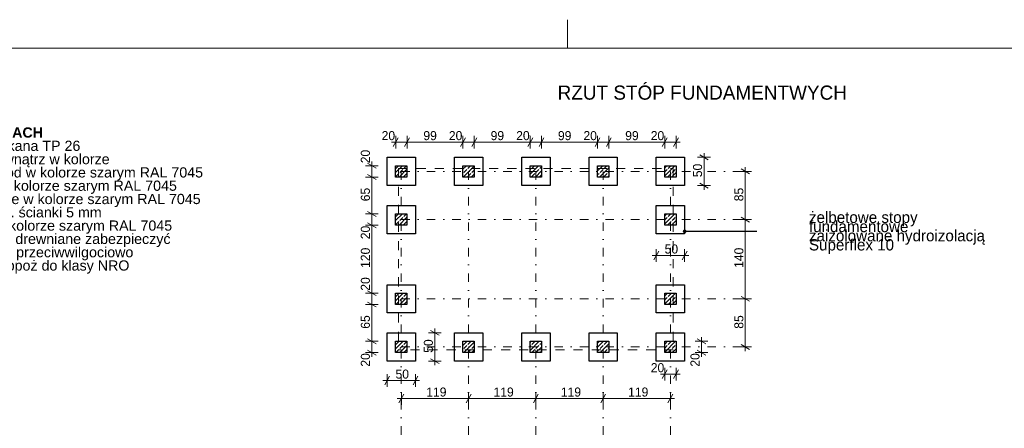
# Model space of a CAD drawing. Extents: x -279660 to -178910, y 57506 to 97979.
# Tile 43 of 44: x -206077 to -188699, y 90765 to 97979. Entities that reach past the tile are written whole.
import ezdxf

# ---------------------------------------------------------------- set-up
doc = ezdxf.new("R2010")
doc.units = 0
doc.header["$MEASUREMENT"] = 0
doc.linetypes.add('Dot & Dashed', pattern=[450, 150, -150, 0, -150])
doc.linetypes.add('Przerywana', pattern=[320, 160, -160])
for name, color, linetype, lineweight in [('A-Opisy_Nr_Pióra__21', 7, 'Continuous', 9), ('Arch konstrukcja dachu_Nr_Pióra__1', 7, 'Continuous', 25), ('Arch konstrukcja dachu_Nr_Pióra__21', 7, 'Continuous', 9), ('Arch konstrukcja dachu_Nr_Pióra__41', 7, 'Continuous', 15), ('Arch opisy_Nr_Pióra__21', 7, 'Continuous', 9), ('ARCH TABELA_Nr_Pióra__21', 7, 'Continuous', 9), ('Arch wymiary_Nr_Pióra__21', 7, 'Continuous', 9)]:
    doc.layers.add(name, color=color, linetype=linetype, lineweight=lineweight)
doc.layers.add('Arch wymiary', color=7, linetype='Continuous')
doc.layers.add('arch wypelnienia_Nr_Pióra__22', color=7, linetype='Continuous', lineweight=9, true_color=0x7f7f7f)
doc.styles.add('GENERATED_STYLE_1', font='txt')
doc.styles.add('GENERATED_STYLE_3', font='txt')
doc.styles.add('GENERATED_STYLE_4', font='arial.ttf')
doc.styles.add('GENERATED_STYLE_7', font='txt')
doc.dimstyles.new('GENERATED_STYLE__1', dxfattribs={"dimtxt": 160.000002, "dimasz": 114, "dimexe": 0.18, "dimexo": 0, "dimgap": 0.09, "dimtad": 1, "dimtih": 1, "dimtoh": 1, "dimdec": 0, "dimlfac": 0.1, "dimzin": 0, "dimdsep": 46, "dimtxsty": 'GENERATED_STYLE_1', "dimblk": 'ARROWHEAD_2', "dimblk1": 'ARROWHEAD_2', "dimblk2": 'ARROWHEAD_2', "dimcen": 0.09, "dimclrd": 7, "dimclre": 7, "dimclrt": 7, "dimazin": 0, "dimtfac": 1, "dimtdec": 4, "dimtmove": 0, "dimatfit": 3, "dimfxl": 0, "dimtolj": 1, "dimtzin": 0, "dimarcsym": 0})
doc.dimstyles.new('GENERATED_STYLE__2', dxfattribs={"dimtxt": 160.000002, "dimasz": 114, "dimexe": 0.18, "dimexo": 0, "dimgap": 0.09, "dimtad": 1, "dimdec": 0, "dimlfac": 0.1, "dimzin": 0, "dimdsep": 46, "dimtxsty": 'GENERATED_STYLE_1', "dimblk": 'ARROWHEAD_2', "dimblk1": 'ARROWHEAD_2', "dimblk2": 'ARROWHEAD_2', "dimcen": 0.09, "dimclrd": 7, "dimclre": 7, "dimclrt": 7, "dimazin": 0, "dimtfac": 1, "dimtdec": 4, "dimtmove": 0, "dimatfit": 3, "dimfxl": 0, "dimtolj": 1, "dimtzin": 0, "dimarcsym": 0})
doc.dimstyles.new('GENERATED_STYLE__7', dxfattribs={"dimtxt": 0.18, "dimasz": 127.68, "dimexe": 0.18, "dimexo": 0.0625, "dimgap": 0.09, "dimtad": 0, "dimtih": 1, "dimtoh": 1, "dimdec": 4, "dimzin": 0, "dimdsep": 46, "dimcen": 0.09, "dimadec": 0, "dimazin": 0, "dimtfac": 1, "dimtdec": 4, "dimtmove": 0, "dimatfit": 3, "dimldrblk": 'ARROWHEAD_11', "dimfxl": 0, "dimtolj": 1, "dimtzin": 0, "dimarcsym": 0})
pattern_1 = [(45, (0, 0), (-70.71068, 70.71068), []), (45, (-35.36, 35.36), (-70.71068, 70.71068), [75, -25])]

# ---------------------------------------------------------------- blocks, each defined once
blk = doc.blocks.new('*D102')
at = {"layer": 'Arch wymiary_Nr_Pióra__21', "linetype": 'Continuous'}
for p, q in [((-193158, 93051), (-193383, 93051)), ((-193345, 93094), (-193195, 93007)), ((-193270, 92201), (-193270, 93051)), ((-193158, 92201), (-193383, 92201)), ((-193345, 92244), (-193195, 92157)), ((-193270, 92127), (-193270, 92201))]:
    blk.add_line(p, q, dxfattribs=at)
at = {"layer": 'Arch wymiary_Nr_Pióra__21', "char_height": 160, "attachment_point": 7, "rotation": 90, "style": 'GENERATED_STYLE_1'}
for s, insert in [('{85}', (-193302, 94773)), ('{140}', (-193302, 93597)), ('{85}', (-193302, 92523))]:
    blk.add_mtext(s, dxfattribs=dict(at, insert=insert))
blk = doc.blocks.new('ARROWHEAD_2')
at = {"color": 0, "linetype": 'Continuous', "lineweight": 0}
for p, q in [((0, 0), (-1, 0)), ((-0.38, -0.66), (0.38, 0.66))]:
    blk.add_line(p, q, dxfattribs=at)
blk = doc.blocks.new('*D103')
at = {"layer": 'Arch wymiary_Nr_Pióra__21', "linetype": 'Continuous'}
for p, q in [((-193158, 94451), (-193383, 94451)), ((-193345, 94494), (-193195, 94407)), ((-193270, 93051), (-193270, 94451)), ((-193158, 93051), (-193383, 93051)), ((-193345, 93094), (-193195, 93007))]:
    blk.add_line(p, q, dxfattribs=at)
at = {"layer": 'Arch wymiary_Nr_Pióra__21', "char_height": 160, "attachment_point": 7, "rotation": 90, "style": 'GENERATED_STYLE_1'}
for s, insert in [('{85}', (-193302, 94773)), ('{140}', (-193302, 93597)), ('{85}', (-193302, 92523))]:
    blk.add_mtext(s, dxfattribs=dict(at, insert=insert))
blk = doc.blocks.new('*D104')
at = {"layer": 'Arch wymiary_Nr_Pióra__21', "linetype": 'Continuous'}
for p, q in [((-193158, 95301), (-193383, 95301)), ((-193195, 95257), (-193345, 95344)), ((-193270, 95301), (-193270, 95374)), ((-193270, 94451), (-193270, 95301)), ((-193158, 94451), (-193383, 94451)), ((-193345, 94494), (-193195, 94407))]:
    blk.add_line(p, q, dxfattribs=at)
at = {"layer": 'Arch wymiary_Nr_Pióra__21', "char_height": 160, "attachment_point": 7, "rotation": 90, "style": 'GENERATED_STYLE_1'}
for s, insert in [('{85}', (-193302, 94773)), ('{140}', (-193302, 93597)), ('{85}', (-193302, 92523))]:
    blk.add_mtext(s, dxfattribs=dict(at, insert=insert))
blk = doc.blocks.new('*D105')
at = {"layer": 'Arch wymiary_Nr_Pióra__21', "linetype": 'Continuous'}
for p, q in [((-199415, 91291), (-199341, 91291)), ((-199298, 91366), (-199385, 91216)), ((-199341, 91179), (-199341, 91404)), ((-199341, 91291), (-198154, 91291)), ((-198110, 91366), (-198197, 91216)), ((-198154, 91179), (-198154, 91404))]:
    blk.add_line(p, q, dxfattribs=at)
at = {"layer": 'Arch wymiary_Nr_Pióra__21', "char_height": 160, "attachment_point": 7, "style": 'GENERATED_STYLE_1'}
for insert in [(-198901, 91323), (-197714, 91323), (-196526, 91323), (-195339, 91323)]:
    blk.add_mtext('{119}', dxfattribs=dict(at, insert=insert))
blk = doc.blocks.new('*D106')
at = {"layer": 'Arch wymiary_Nr_Pióra__21', "linetype": 'Continuous'}
for p, q in [((-198110, 91366), (-198197, 91216)), ((-198154, 91179), (-198154, 91404)), ((-198154, 91291), (-196966, 91291)), ((-196923, 91366), (-197010, 91216)), ((-196966, 91179), (-196966, 91404))]:
    blk.add_line(p, q, dxfattribs=at)
at = {"layer": 'Arch wymiary_Nr_Pióra__21', "char_height": 160, "attachment_point": 7, "style": 'GENERATED_STYLE_1'}
for insert in [(-198901, 91323), (-197714, 91323), (-196526, 91323), (-195339, 91323)]:
    blk.add_mtext('{119}', dxfattribs=dict(at, insert=insert))
blk = doc.blocks.new('*D107')
at = {"layer": 'Arch wymiary_Nr_Pióra__21', "linetype": 'Continuous'}
for p, q in [((-196923, 91366), (-197010, 91216)), ((-196966, 91179), (-196966, 91404)), ((-196966, 91291), (-195779, 91291)), ((-195735, 91366), (-195822, 91216)), ((-195779, 91179), (-195779, 91404))]:
    blk.add_line(p, q, dxfattribs=at)
at = {"layer": 'Arch wymiary_Nr_Pióra__21', "char_height": 160, "attachment_point": 7, "style": 'GENERATED_STYLE_1'}
for insert in [(-198901, 91323), (-197714, 91323), (-196526, 91323), (-195339, 91323)]:
    blk.add_mtext('{119}', dxfattribs=dict(at, insert=insert))
blk = doc.blocks.new('*D108')
at = {"layer": 'Arch wymiary_Nr_Pióra__21', "linetype": 'Continuous'}
for p, q in [((-195735, 91366), (-195822, 91216)), ((-195779, 91179), (-195779, 91404)), ((-195779, 91291), (-194591, 91291)), ((-194635, 91216), (-194548, 91366)), ((-194591, 91179), (-194591, 91404)), ((-194591, 91291), (-194518, 91291))]:
    blk.add_line(p, q, dxfattribs=at)
at = {"layer": 'Arch wymiary_Nr_Pióra__21', "char_height": 160, "attachment_point": 7, "style": 'GENERATED_STYLE_1'}
for insert in [(-198901, 91323), (-197714, 91323), (-196526, 91323), (-195339, 91323)]:
    blk.add_mtext('{119}', dxfattribs=dict(at, insert=insert))
blk = doc.blocks.new('*D109')
at = {"layer": 'Arch wymiary_Nr_Pióra__21', "linetype": 'Continuous'}
for p, q in [((-198675, 92407), (-198825, 92494)), ((-198750, 92451), (-198750, 92524)), ((-198637, 92451), (-198862, 92451)), ((-198750, 91951), (-198750, 92451)), ((-198637, 91951), (-198862, 91951)), ((-198825, 91994), (-198675, 91907)), ((-198750, 91877), (-198750, 91951))]:
    blk.add_line(p, q, dxfattribs=at)
at = {"layer": 'Arch wymiary_Nr_Pióra__21', "insert": (-198782, 92098), "char_height": 160, "attachment_point": 7, "rotation": 90, "style": 'GENERATED_STYLE_1'}
blk.add_mtext('{50}', dxfattribs=at)
blk = doc.blocks.new('*D110')
at = {"layer": 'Arch wymiary_Nr_Pióra__21', "linetype": 'Continuous'}
for p, q in [((-199665, 91608), (-199591, 91608)), ((-199548, 91683), (-199635, 91533)), ((-199591, 91495), (-199591, 91720)), ((-199591, 91608), (-199091, 91608)), ((-199135, 91533), (-199048, 91683)), ((-199091, 91495), (-199091, 91720)), ((-199091, 91608), (-199018, 91608))]:
    blk.add_line(p, q, dxfattribs=at)
at = {"layer": 'Arch wymiary_Nr_Pióra__21', "insert": (-199444, 91640), "char_height": 160, "attachment_point": 7, "style": 'GENERATED_STYLE_1'}
blk.add_mtext('{50}', dxfattribs=at)
blk = doc.blocks.new('*D111')
at = {"layer": 'Arch wymiary_Nr_Pióra__21', "linetype": 'Continuous'}
for p, q in [((-199749, 92301), (-199974, 92301)), ((-199937, 92344), (-199787, 92257)), ((-199862, 92101), (-199862, 92301)), ((-199937, 92144), (-199787, 92057)), ((-199749, 92101), (-199974, 92101)), ((-199862, 92027), (-199862, 92101))]:
    blk.add_line(p, q, dxfattribs=at)
at = {"layer": 'Arch wymiary_Nr_Pióra__21', "char_height": 160, "attachment_point": 7, "rotation": 90, "style": 'GENERATED_STYLE_1'}
for s, insert in [('{20}', (-199894, 95444)), ('{65}', (-199894, 94773)), ('{20}', (-199894, 94103)), ('{120}', (-199894, 93597)), ('{20}', (-199894, 93194)), ('{65}', (-199894, 92523)), ('{20}', (-199894, 91853))]:
    blk.add_mtext(s, dxfattribs=dict(at, insert=insert))
blk = doc.blocks.new('*D112')
at = {"layer": 'Arch wymiary_Nr_Pióra__21', "linetype": 'Continuous'}
for p, q in [((-199937, 92994), (-199787, 92907)), ((-199749, 92951), (-199974, 92951)), ((-199862, 92301), (-199862, 92951)), ((-199749, 92301), (-199974, 92301)), ((-199937, 92344), (-199787, 92257))]:
    blk.add_line(p, q, dxfattribs=at)
at = {"layer": 'Arch wymiary_Nr_Pióra__21', "char_height": 160, "attachment_point": 7, "rotation": 90, "style": 'GENERATED_STYLE_1'}
for s, insert in [('{20}', (-199894, 95444)), ('{65}', (-199894, 94773)), ('{20}', (-199894, 94103)), ('{120}', (-199894, 93597)), ('{20}', (-199894, 93194)), ('{65}', (-199894, 92523)), ('{20}', (-199894, 91853))]:
    blk.add_mtext(s, dxfattribs=dict(at, insert=insert))
blk = doc.blocks.new('*D113')
at = {"layer": 'Arch wymiary_Nr_Pióra__21', "linetype": 'Continuous'}
for p, q in [((-199749, 93151), (-199974, 93151)), ((-199937, 93194), (-199787, 93107)), ((-199862, 92951), (-199862, 93151)), ((-199937, 92994), (-199787, 92907)), ((-199749, 92951), (-199974, 92951))]:
    blk.add_line(p, q, dxfattribs=at)
at = {"layer": 'Arch wymiary_Nr_Pióra__21', "char_height": 160, "attachment_point": 7, "rotation": 90, "style": 'GENERATED_STYLE_1'}
for s, insert in [('{20}', (-199894, 95444)), ('{65}', (-199894, 94773)), ('{20}', (-199894, 94103)), ('{120}', (-199894, 93597)), ('{20}', (-199894, 93194)), ('{65}', (-199894, 92523)), ('{20}', (-199894, 91853))]:
    blk.add_mtext(s, dxfattribs=dict(at, insert=insert))
blk = doc.blocks.new('*D114')
at = {"layer": 'Arch wymiary_Nr_Pióra__21', "linetype": 'Continuous'}
for p, q in [((-199937, 94394), (-199787, 94307)), ((-199749, 94351), (-199974, 94351)), ((-199862, 93151), (-199862, 94351)), ((-199749, 93151), (-199974, 93151)), ((-199937, 93194), (-199787, 93107))]:
    blk.add_line(p, q, dxfattribs=at)
at = {"layer": 'Arch wymiary_Nr_Pióra__21', "char_height": 160, "attachment_point": 7, "rotation": 90, "style": 'GENERATED_STYLE_1'}
for s, insert in [('{20}', (-199894, 95444)), ('{65}', (-199894, 94773)), ('{20}', (-199894, 94103)), ('{120}', (-199894, 93597)), ('{20}', (-199894, 93194)), ('{65}', (-199894, 92523)), ('{20}', (-199894, 91853))]:
    blk.add_mtext(s, dxfattribs=dict(at, insert=insert))
blk = doc.blocks.new('*D115')
at = {"layer": 'Arch wymiary_Nr_Pióra__21', "linetype": 'Continuous'}
for p, q in [((-199749, 94551), (-199974, 94551)), ((-199937, 94594), (-199787, 94507)), ((-199862, 94351), (-199862, 94551)), ((-199937, 94394), (-199787, 94307)), ((-199749, 94351), (-199974, 94351))]:
    blk.add_line(p, q, dxfattribs=at)
at = {"layer": 'Arch wymiary_Nr_Pióra__21', "char_height": 160, "attachment_point": 7, "rotation": 90, "style": 'GENERATED_STYLE_1'}
for s, insert in [('{20}', (-199894, 95444)), ('{65}', (-199894, 94773)), ('{20}', (-199894, 94103)), ('{120}', (-199894, 93597)), ('{20}', (-199894, 93194)), ('{65}', (-199894, 92523)), ('{20}', (-199894, 91853))]:
    blk.add_mtext(s, dxfattribs=dict(at, insert=insert))
blk = doc.blocks.new('*D116')
at = {"layer": 'Arch wymiary_Nr_Pióra__21', "linetype": 'Continuous'}
for p, q in [((-199937, 95244), (-199787, 95157)), ((-199749, 95201), (-199974, 95201)), ((-199862, 94551), (-199862, 95201)), ((-199749, 94551), (-199974, 94551)), ((-199937, 94594), (-199787, 94507))]:
    blk.add_line(p, q, dxfattribs=at)
at = {"layer": 'Arch wymiary_Nr_Pióra__21', "char_height": 160, "attachment_point": 7, "rotation": 90, "style": 'GENERATED_STYLE_1'}
for s, insert in [('{20}', (-199894, 95444)), ('{65}', (-199894, 94773)), ('{20}', (-199894, 94103)), ('{120}', (-199894, 93597)), ('{20}', (-199894, 93194)), ('{65}', (-199894, 92523)), ('{20}', (-199894, 91853))]:
    blk.add_mtext(s, dxfattribs=dict(at, insert=insert))
blk = doc.blocks.new('*D117')
at = {"layer": 'Arch wymiary_Nr_Pióra__21', "linetype": 'Continuous'}
for p, q in [((-199787, 95357), (-199937, 95444)), ((-199862, 95401), (-199862, 95474)), ((-199749, 95401), (-199974, 95401)), ((-199937, 95244), (-199787, 95157)), ((-199862, 95201), (-199862, 95401)), ((-199749, 95201), (-199974, 95201))]:
    blk.add_line(p, q, dxfattribs=at)
at = {"layer": 'Arch wymiary_Nr_Pióra__21', "char_height": 160, "attachment_point": 7, "rotation": 90, "style": 'GENERATED_STYLE_1'}
for s, insert in [('{20}', (-199894, 95444)), ('{65}', (-199894, 94773)), ('{20}', (-199894, 94103)), ('{120}', (-199894, 93597)), ('{20}', (-199894, 93194)), ('{65}', (-199894, 92523)), ('{20}', (-199894, 91853))]:
    blk.add_mtext(s, dxfattribs=dict(at, insert=insert))
blk = doc.blocks.new('*D118')
at = {"layer": 'Arch wymiary_Nr_Pióra__21', "linetype": 'Continuous'}
for p, q in [((-199441, 95706), (-199441, 95931)), ((-199241, 95706), (-199241, 95931)), ((-199515, 95818), (-199441, 95818)), ((-199398, 95893), (-199485, 95743)), ((-199441, 95818), (-199241, 95818)), ((-199198, 95893), (-199285, 95743))]:
    blk.add_line(p, q, dxfattribs=at)
at = {"layer": 'Arch wymiary_Nr_Pióra__21', "char_height": 160, "attachment_point": 7, "style": 'GENERATED_STYLE_1'}
for s, insert in [('{20}', (-199689, 95850)), ('{99}', (-198952, 95850)), ('{20}', (-198502, 95850)), ('{99}', (-197765, 95850)), ('{20}', (-197314, 95850)), ('{99}', (-196577, 95850)), ('{20}', (-196127, 95850)), ('{99}', (-195390, 95850)), ('{20}', (-194939, 95850))]:
    blk.add_mtext(s, dxfattribs=dict(at, insert=insert))
blk = doc.blocks.new('*D119')
at = {"layer": 'Arch wymiary_Nr_Pióra__21', "linetype": 'Continuous'}
for p, q in [((-199241, 95706), (-199241, 95931)), ((-198254, 95706), (-198254, 95931)), ((-199198, 95893), (-199285, 95743)), ((-199241, 95818), (-198254, 95818)), ((-198210, 95893), (-198297, 95743))]:
    blk.add_line(p, q, dxfattribs=at)
at = {"layer": 'Arch wymiary_Nr_Pióra__21', "char_height": 160, "attachment_point": 7, "style": 'GENERATED_STYLE_1'}
for s, insert in [('{20}', (-199689, 95850)), ('{99}', (-198952, 95850)), ('{20}', (-198502, 95850)), ('{99}', (-197765, 95850)), ('{20}', (-197314, 95850)), ('{99}', (-196577, 95850)), ('{20}', (-196127, 95850)), ('{99}', (-195390, 95850)), ('{20}', (-194939, 95850))]:
    blk.add_mtext(s, dxfattribs=dict(at, insert=insert))
blk = doc.blocks.new('*D120')
at = {"layer": 'Arch wymiary_Nr_Pióra__21', "linetype": 'Continuous'}
for p, q in [((-198254, 95706), (-198254, 95931)), ((-198054, 95706), (-198054, 95931)), ((-198210, 95893), (-198297, 95743)), ((-198254, 95818), (-198054, 95818)), ((-198010, 95893), (-198097, 95743))]:
    blk.add_line(p, q, dxfattribs=at)
at = {"layer": 'Arch wymiary_Nr_Pióra__21', "char_height": 160, "attachment_point": 7, "style": 'GENERATED_STYLE_1'}
for s, insert in [('{20}', (-199689, 95850)), ('{99}', (-198952, 95850)), ('{20}', (-198502, 95850)), ('{99}', (-197765, 95850)), ('{20}', (-197314, 95850)), ('{99}', (-196577, 95850)), ('{20}', (-196127, 95850)), ('{99}', (-195390, 95850)), ('{20}', (-194939, 95850))]:
    blk.add_mtext(s, dxfattribs=dict(at, insert=insert))
blk = doc.blocks.new('*D121')
at = {"layer": 'Arch wymiary_Nr_Pióra__21', "linetype": 'Continuous'}
for p, q in [((-198054, 95706), (-198054, 95931)), ((-197066, 95706), (-197066, 95931)), ((-198010, 95893), (-198097, 95743)), ((-198054, 95818), (-197066, 95818)), ((-197023, 95893), (-197110, 95743))]:
    blk.add_line(p, q, dxfattribs=at)
at = {"layer": 'Arch wymiary_Nr_Pióra__21', "char_height": 160, "attachment_point": 7, "style": 'GENERATED_STYLE_1'}
for s, insert in [('{20}', (-199689, 95850)), ('{99}', (-198952, 95850)), ('{20}', (-198502, 95850)), ('{99}', (-197765, 95850)), ('{20}', (-197314, 95850)), ('{99}', (-196577, 95850)), ('{20}', (-196127, 95850)), ('{99}', (-195390, 95850)), ('{20}', (-194939, 95850))]:
    blk.add_mtext(s, dxfattribs=dict(at, insert=insert))
blk = doc.blocks.new('*D122')
at = {"layer": 'Arch wymiary_Nr_Pióra__21', "linetype": 'Continuous'}
for p, q in [((-197066, 95706), (-197066, 95931)), ((-196866, 95706), (-196866, 95931)), ((-197023, 95893), (-197110, 95743)), ((-197066, 95818), (-196866, 95818)), ((-196823, 95893), (-196910, 95743))]:
    blk.add_line(p, q, dxfattribs=at)
at = {"layer": 'Arch wymiary_Nr_Pióra__21', "char_height": 160, "attachment_point": 7, "style": 'GENERATED_STYLE_1'}
for s, insert in [('{20}', (-199689, 95850)), ('{99}', (-198952, 95850)), ('{20}', (-198502, 95850)), ('{99}', (-197765, 95850)), ('{20}', (-197314, 95850)), ('{99}', (-196577, 95850)), ('{20}', (-196127, 95850)), ('{99}', (-195390, 95850)), ('{20}', (-194939, 95850))]:
    blk.add_mtext(s, dxfattribs=dict(at, insert=insert))
blk = doc.blocks.new('*D123')
at = {"layer": 'Arch wymiary_Nr_Pióra__21', "linetype": 'Continuous'}
for p, q in [((-196866, 95706), (-196866, 95931)), ((-195879, 95706), (-195879, 95931)), ((-196823, 95893), (-196910, 95743)), ((-196866, 95818), (-195879, 95818)), ((-195835, 95893), (-195922, 95743))]:
    blk.add_line(p, q, dxfattribs=at)
at = {"layer": 'Arch wymiary_Nr_Pióra__21', "char_height": 160, "attachment_point": 7, "style": 'GENERATED_STYLE_1'}
for s, insert in [('{20}', (-199689, 95850)), ('{99}', (-198952, 95850)), ('{20}', (-198502, 95850)), ('{99}', (-197765, 95850)), ('{20}', (-197314, 95850)), ('{99}', (-196577, 95850)), ('{20}', (-196127, 95850)), ('{99}', (-195390, 95850)), ('{20}', (-194939, 95850))]:
    blk.add_mtext(s, dxfattribs=dict(at, insert=insert))
blk = doc.blocks.new('*D124')
at = {"layer": 'Arch wymiary_Nr_Pióra__21', "linetype": 'Continuous'}
for p, q in [((-195879, 95706), (-195879, 95931)), ((-195679, 95706), (-195679, 95931)), ((-195835, 95893), (-195922, 95743)), ((-195879, 95818), (-195679, 95818)), ((-195635, 95893), (-195722, 95743))]:
    blk.add_line(p, q, dxfattribs=at)
at = {"layer": 'Arch wymiary_Nr_Pióra__21', "char_height": 160, "attachment_point": 7, "style": 'GENERATED_STYLE_1'}
for s, insert in [('{20}', (-199689, 95850)), ('{99}', (-198952, 95850)), ('{20}', (-198502, 95850)), ('{99}', (-197765, 95850)), ('{20}', (-197314, 95850)), ('{99}', (-196577, 95850)), ('{20}', (-196127, 95850)), ('{99}', (-195390, 95850)), ('{20}', (-194939, 95850))]:
    blk.add_mtext(s, dxfattribs=dict(at, insert=insert))
blk = doc.blocks.new('*D125')
at = {"layer": 'Arch wymiary_Nr_Pióra__21', "linetype": 'Continuous'}
for p, q in [((-195679, 95706), (-195679, 95931)), ((-194691, 95706), (-194691, 95931)), ((-195635, 95893), (-195722, 95743)), ((-195679, 95818), (-194691, 95818)), ((-194648, 95893), (-194735, 95743))]:
    blk.add_line(p, q, dxfattribs=at)
at = {"layer": 'Arch wymiary_Nr_Pióra__21', "char_height": 160, "attachment_point": 7, "style": 'GENERATED_STYLE_1'}
for s, insert in [('{20}', (-199689, 95850)), ('{99}', (-198952, 95850)), ('{20}', (-198502, 95850)), ('{99}', (-197765, 95850)), ('{20}', (-197314, 95850)), ('{99}', (-196577, 95850)), ('{20}', (-196127, 95850)), ('{99}', (-195390, 95850)), ('{20}', (-194939, 95850))]:
    blk.add_mtext(s, dxfattribs=dict(at, insert=insert))
blk = doc.blocks.new('*D126')
at = {"layer": 'Arch wymiary_Nr_Pióra__21', "linetype": 'Continuous'}
for p, q in [((-194691, 95706), (-194691, 95931)), ((-194491, 95706), (-194491, 95931)), ((-194648, 95893), (-194735, 95743)), ((-194691, 95818), (-194491, 95818)), ((-194535, 95743), (-194448, 95893)), ((-194491, 95818), (-194418, 95818))]:
    blk.add_line(p, q, dxfattribs=at)
at = {"layer": 'Arch wymiary_Nr_Pióra__21', "char_height": 160, "attachment_point": 7, "style": 'GENERATED_STYLE_1'}
for s, insert in [('{20}', (-199689, 95850)), ('{99}', (-198952, 95850)), ('{20}', (-198502, 95850)), ('{99}', (-197765, 95850)), ('{20}', (-197314, 95850)), ('{99}', (-196577, 95850)), ('{20}', (-196127, 95850)), ('{99}', (-195390, 95850)), ('{20}', (-194939, 95850))]:
    blk.add_mtext(s, dxfattribs=dict(at, insert=insert))
blk = doc.blocks.new('*D127')
at = {"layer": 'Arch wymiary_Nr_Pióra__21', "linetype": 'Continuous'}
for p, q in [((-193924, 95507), (-194074, 95594)), ((-193999, 95551), (-193999, 95624)), ((-193887, 95551), (-194112, 95551)), ((-193999, 95051), (-193999, 95551)), ((-194074, 95094), (-193924, 95007)), ((-193887, 95051), (-194112, 95051)), ((-193999, 94977), (-193999, 95051))]:
    blk.add_line(p, q, dxfattribs=at)
at = {"layer": 'Arch wymiary_Nr_Pióra__21', "insert": (-194031, 95198), "char_height": 160, "attachment_point": 7, "rotation": 90, "style": 'GENERATED_STYLE_1'}
blk.add_mtext('{50}', dxfattribs=at)
blk = doc.blocks.new('*D128')
at = {"layer": 'Arch wymiary_Nr_Pióra__21', "linetype": 'Continuous'}
for p, q in [((-194798, 93891), (-194885, 93741)), ((-194841, 93704), (-194841, 93929)), ((-194385, 93741), (-194298, 93891)), ((-194341, 93704), (-194341, 93929)), ((-194915, 93816), (-194841, 93816)), ((-194841, 93816), (-194341, 93816)), ((-194341, 93816), (-194268, 93816))]:
    blk.add_line(p, q, dxfattribs=at)
at = {"layer": 'Arch wymiary_Nr_Pióra__21', "insert": (-194694, 93848), "char_height": 160, "attachment_point": 7, "style": 'GENERATED_STYLE_1'}
blk.add_mtext('{50}', dxfattribs=at)
blk = doc.blocks.new('*D129')
at = {"layer": 'Arch wymiary_Nr_Pióra__21', "linetype": 'Continuous'}
for p, q in [((-193931, 92301), (-194156, 92301)), ((-193969, 92257), (-194119, 92344)), ((-194044, 92301), (-194044, 92374)), ((-194044, 92101), (-194044, 92301)), ((-194119, 92144), (-193969, 92057)), ((-193931, 92101), (-194156, 92101)), ((-194044, 92027), (-194044, 92101))]:
    blk.add_line(p, q, dxfattribs=at)
at = {"layer": 'Arch wymiary_Nr_Pióra__21', "insert": (-194076, 91853), "char_height": 160, "attachment_point": 7, "rotation": 90, "style": 'GENERATED_STYLE_1'}
blk.add_mtext('{20}', dxfattribs=at)
blk = doc.blocks.new('*D130')
at = {"layer": 'Arch wymiary_Nr_Pióra__21', "linetype": 'Continuous'}
for p, q in [((-194648, 91796), (-194735, 91646)), ((-194691, 91608), (-194691, 91833)), ((-194535, 91646), (-194448, 91796)), ((-194491, 91608), (-194491, 91833)), ((-194765, 91721), (-194691, 91721)), ((-194691, 91721), (-194491, 91721)), ((-194491, 91721), (-194418, 91721))]:
    blk.add_line(p, q, dxfattribs=at)
at = {"layer": 'Arch wymiary_Nr_Pióra__21', "insert": (-194939, 91753), "char_height": 160, "attachment_point": 7, "style": 'GENERATED_STYLE_1'}
blk.add_mtext('{20}', dxfattribs=at)
blk = doc.blocks.new('ARROWHEAD_11')
at = {"color": 0, "linetype": 'Continuous', "lineweight": 0}
blk.add_line((0, 0), (-1, 0), dxfattribs=at)
at = {"color": 0, "linetype": 'Continuous', "lineweight": 0, "const_width": 0.25, "flags": 128}
blk.add_lwpolyline([(-0.125, 0, 1), (0.125, 0, 1)], format="xyb", close=True, dxfattribs=at)

msp = doc.modelspace()

# ---------------------------------------------------------------- hatches: boundary and pattern name
at = {"layer": 'arch wypelnienia_Nr_Pióra__22', "linetype": 'Continuous'}
h = msp.add_hatch(dxfattribs=at)
h.set_pattern_fill('beton_zbrojony', color=256, style=0, pattern_type=2)
h.set_pattern_definition(pattern_1)
h.paths.add_polyline_path([(-199441.2, 95200.7), (-199241.2, 95200.7), (-199241.2, 95400.7), (-199441.2, 95400.7)], flags=0)
h = msp.add_hatch(dxfattribs=at)
h.set_pattern_fill('beton_zbrojony', color=256, style=0, pattern_type=2)
h.set_pattern_definition(pattern_1)
h.paths.add_polyline_path([(-198253.7, 95200.7), (-198053.7, 95200.7), (-198053.7, 95400.7), (-198253.7, 95400.7)], flags=0)
h = msp.add_hatch(dxfattribs=at)
h.set_pattern_fill('beton_zbrojony', color=256, style=0, pattern_type=2)
h.set_pattern_definition(pattern_1)
h.paths.add_polyline_path([(-197066.2, 95200.7), (-196866.2, 95200.7), (-196866.2, 95400.7), (-197066.2, 95400.7)], flags=0)
h = msp.add_hatch(dxfattribs=at)
h.set_pattern_fill('beton_zbrojony', color=256, style=0, pattern_type=2)
h.set_pattern_definition(pattern_1)
h.paths.add_polyline_path([(-195878.7, 95200.7), (-195678.7, 95200.7), (-195678.7, 95400.7), (-195878.7, 95400.7)], flags=0)
h = msp.add_hatch(dxfattribs=at)
h.set_pattern_fill('beton_zbrojony', color=256, style=0, pattern_type=2)
h.set_pattern_definition(pattern_1)
h.paths.add_polyline_path([(-194691.2, 95200.7), (-194491.2, 95200.7), (-194491.2, 95400.7), (-194691.2, 95400.7)], flags=0)
h = msp.add_hatch(dxfattribs=at)
h.set_pattern_fill('beton_zbrojony', color=256, style=0, pattern_type=2)
h.set_pattern_definition(pattern_1)
h.paths.add_polyline_path([(-199241.2, 94350.7), (-199441.2, 94350.7), (-199441.2, 94550.7), (-199241.2, 94550.7)], flags=0)
h = msp.add_hatch(dxfattribs=at)
h.set_pattern_fill('beton_zbrojony', color=256, style=0, pattern_type=2)
h.set_pattern_definition(pattern_1)
h.paths.add_polyline_path([(-194691.2, 94350.7), (-194491.2, 94350.7), (-194491.2, 94550.7), (-194691.2, 94550.7)], flags=0)
h = msp.add_hatch(dxfattribs=at)
h.set_pattern_fill('beton_zbrojony', color=256, style=0, pattern_type=2)
h.set_pattern_definition(pattern_1)
h.paths.add_polyline_path([(-199241.2, 92950.7), (-199441.2, 92950.7), (-199441.2, 93150.7), (-199241.2, 93150.7)], flags=0)
h = msp.add_hatch(dxfattribs=at)
h.set_pattern_fill('beton_zbrojony', color=256, style=0, pattern_type=2)
h.set_pattern_definition(pattern_1)
h.paths.add_polyline_path([(-194691.2, 92950.7), (-194491.2, 92950.7), (-194491.2, 93150.7), (-194691.2, 93150.7)], flags=0)
h = msp.add_hatch(dxfattribs=at)
h.set_pattern_fill('beton_zbrojony', color=256, style=0, pattern_type=2)
h.set_pattern_definition(pattern_1)
h.paths.add_polyline_path([(-199241.2, 92100.7), (-199441.2, 92100.7), (-199441.2, 92300.7), (-199241.2, 92300.7)], flags=0)
h = msp.add_hatch(dxfattribs=at)
h.set_pattern_fill('beton_zbrojony', color=256, style=0, pattern_type=2)
h.set_pattern_definition(pattern_1)
h.paths.add_polyline_path([(-198253.7, 92100.7), (-198053.7, 92100.7), (-198053.7, 92300.7), (-198253.7, 92300.7)], flags=0)
h = msp.add_hatch(dxfattribs=at)
h.set_pattern_fill('beton_zbrojony', color=256, style=0, pattern_type=2)
h.set_pattern_definition(pattern_1)
h.paths.add_polyline_path([(-197066.2, 92100.7), (-196866.2, 92100.7), (-196866.2, 92300.7), (-197066.2, 92300.7)], flags=0)
h = msp.add_hatch(dxfattribs=at)
h.set_pattern_fill('beton_zbrojony', color=256, style=0, pattern_type=2)
h.set_pattern_definition(pattern_1)
h.paths.add_polyline_path([(-195878.7, 92100.7), (-195678.7, 92100.7), (-195678.7, 92300.7), (-195878.7, 92300.7)], flags=0)
h = msp.add_hatch(dxfattribs=at)
h.set_pattern_fill('beton_zbrojony', color=256, style=0, pattern_type=2)
h.set_pattern_definition(pattern_1)
h.paths.add_polyline_path([(-194691.2, 92100.7), (-194491.2, 92100.7), (-194491.2, 92300.7), (-194691.2, 92300.7)], flags=0)

# ---------------------------------------------------------------- linework, layer by layer
at = {"layer": 'Arch konstrukcja dachu_Nr_Pióra__1', "linetype": 'Continuous'}
for p, q in [((-199591.2, 95050.7), (-199591.2, 95550.7)), ((-199591.2, 95550.7), (-199091.2, 95550.7)), ((-199091.2, 95550.7), (-199091.2, 95050.7)), ((-198403.7, 95050.7), (-198403.7, 95550.7)), ((-198403.7, 95550.7), (-197903.7, 95550.7)), ((-197903.7, 95550.7), (-197903.7, 95050.7)), ((-197216.2, 95050.7), (-197216.2, 95550.7)), ((-197216.2, 95550.7), (-196716.2, 95550.7)), ((-196716.2, 95550.7), (-196716.2, 95050.7)), ((-196028.7, 95050.7), (-196028.7, 95550.7)), ((-196028.7, 95550.7), (-195528.7, 95550.7)), ((-195528.7, 95550.7), (-195528.7, 95050.7)), ((-194841.2, 95050.7), (-194841.2, 95550.7)), ((-194841.2, 95550.7), (-194341.2, 95550.7)), ((-194341.2, 95550.7), (-194341.2, 95050.7)), ((-199441.2, 95200.7), (-199441.2, 95400.7)), ((-199441.2, 95400.7), (-199241.2, 95400.7)), ((-199241.2, 95400.7), (-199241.2, 95200.7)), ((-198253.7, 95200.7), (-198253.7, 95400.7)), ((-198253.7, 95400.7), (-198053.7, 95400.7)), ((-198053.7, 95400.7), (-198053.7, 95200.7)), ((-197066.2, 95200.7), (-197066.2, 95400.7)), ((-197066.2, 95400.7), (-196866.2, 95400.7)), ((-196866.2, 95400.7), (-196866.2, 95200.7)), ((-195878.7, 95200.7), (-195878.7, 95400.7)), ((-195878.7, 95400.7), (-195678.7, 95400.7)), ((-195678.7, 95400.7), (-195678.7, 95200.7)), ((-194691.2, 95200.7), (-194691.2, 95400.7)), ((-194691.2, 95400.7), (-194491.2, 95400.7)), ((-194491.2, 95400.7), (-194491.2, 95200.7)), ((-199241.2, 95200.7), (-199441.2, 95200.7)), ((-198053.7, 95200.7), (-198253.7, 95200.7)), ((-196866.2, 95200.7), (-197066.2, 95200.7)), ((-195678.7, 95200.7), (-195878.7, 95200.7)), ((-194491.2, 95200.7), (-194691.2, 95200.7)), ((-199091.2, 95050.7), (-199591.2, 95050.7)), ((-197903.7, 95050.7), (-198403.7, 95050.7)), ((-196716.2, 95050.7), (-197216.2, 95050.7)), ((-195528.7, 95050.7), (-196028.7, 95050.7)), ((-194341.2, 95050.7), (-194841.2, 95050.7)), ((-199591.2, 94200.7), (-199591.2, 94700.7)), ((-199591.2, 94700.7), (-199091.2, 94700.7)), ((-199441.2, 94350.7), (-199441.2, 94550.7)), ((-199441.2, 94550.7), (-199241.2, 94550.7)), ((-199241.2, 94550.7), (-199241.2, 94350.7)), ((-199091.2, 94700.7), (-199091.2, 94200.7)), ((-194841.2, 94200.7), (-194841.2, 94700.7)), ((-194841.2, 94700.7), (-194341.2, 94700.7)), ((-194691.2, 94350.7), (-194691.2, 94550.7)), ((-194691.2, 94550.7), (-194491.2, 94550.7)), ((-194491.2, 94550.7), (-194491.2, 94350.7)), ((-194341.2, 94700.7), (-194341.2, 94200.7)), ((-199091.2, 94200.7), (-199591.2, 94200.7)), ((-199241.2, 94350.7), (-199441.2, 94350.7)), ((-194341.2, 94200.7), (-194841.2, 94200.7)), ((-194491.2, 94350.7), (-194691.2, 94350.7)), ((-199591.2, 92800.7), (-199591.2, 93300.7)), ((-199591.2, 93300.7), (-199091.2, 93300.7)), ((-199441.2, 92950.7), (-199441.2, 93150.7)), ((-199441.2, 93150.7), (-199241.2, 93150.7)), ((-199241.2, 93150.7), (-199241.2, 92950.7)), ((-199091.2, 93300.7), (-199091.2, 92800.7)), ((-194841.2, 92800.7), (-194841.2, 93300.7)), ((-194841.2, 93300.7), (-194341.2, 93300.7)), ((-194691.2, 92950.7), (-194691.2, 93150.7)), ((-194691.2, 93150.7), (-194491.2, 93150.7)), ((-194491.2, 93150.7), (-194491.2, 92950.7)), ((-194341.2, 93300.7), (-194341.2, 92800.7)), ((-199091.2, 92800.7), (-199591.2, 92800.7)), ((-199241.2, 92950.7), (-199441.2, 92950.7)), ((-194341.2, 92800.7), (-194841.2, 92800.7)), ((-194491.2, 92950.7), (-194691.2, 92950.7)), ((-199591.2, 91950.7), (-199591.2, 92450.7)), ((-199591.2, 92450.7), (-199091.2, 92450.7)), ((-199441.2, 92100.7), (-199441.2, 92300.7)), ((-199441.2, 92300.7), (-199241.2, 92300.7)), ((-199241.2, 92300.7), (-199241.2, 92100.7)), ((-199091.2, 92450.7), (-199091.2, 91950.7)), ((-198403.7, 91950.7), (-198403.7, 92450.7)), ((-198403.7, 92450.7), (-197903.7, 92450.7)), ((-198253.7, 92100.7), (-198253.7, 92300.7)), ((-198253.7, 92300.7), (-198053.7, 92300.7)), ((-198053.7, 92300.7), (-198053.7, 92100.7)), ((-197903.7, 92450.7), (-197903.7, 91950.7)), ((-197216.2, 91950.7), (-197216.2, 92450.7)), ((-197216.2, 92450.7), (-196716.2, 92450.7)), ((-197066.2, 92100.7), (-197066.2, 92300.7)), ((-197066.2, 92300.7), (-196866.2, 92300.7)), ((-196866.2, 92300.7), (-196866.2, 92100.7)), ((-196716.2, 92450.7), (-196716.2, 91950.7)), ((-196028.7, 91950.7), (-196028.7, 92450.7)), ((-196028.7, 92450.7), (-195528.7, 92450.7)), ((-195878.7, 92100.7), (-195878.7, 92300.7)), ((-195878.7, 92300.7), (-195678.7, 92300.7)), ((-195678.7, 92300.7), (-195678.7, 92100.7)), ((-195528.7, 92450.7), (-195528.7, 91950.7)), ((-194841.2, 91950.7), (-194841.2, 92450.7)), ((-194841.2, 92450.7), (-194341.2, 92450.7)), ((-194691.2, 92100.7), (-194691.2, 92300.7)), ((-194691.2, 92300.7), (-194491.2, 92300.7)), ((-194491.2, 92300.7), (-194491.2, 92100.7)), ((-194341.2, 92450.7), (-194341.2, 91950.7)), ((-199091.2, 91950.7), (-199591.2, 91950.7)), ((-199241.2, 92100.7), (-199441.2, 92100.7)), ((-197903.7, 91950.7), (-198403.7, 91950.7)), ((-198053.7, 92100.7), (-198253.7, 92100.7)), ((-196716.2, 91950.7), (-197216.2, 91950.7)), ((-196866.2, 92100.7), (-197066.2, 92100.7)), ((-195528.7, 91950.7), (-196028.7, 91950.7)), ((-195678.7, 92100.7), (-195878.7, 92100.7)), ((-194341.2, 91950.7), (-194841.2, 91950.7)), ((-194491.2, 92100.7), (-194691.2, 92100.7))]:
    msp.add_line(p, q, dxfattribs=at)
at = {"layer": 'Arch konstrukcja dachu_Nr_Pióra__21', "linetype": 'Dot & Dashed'}
for p, q in [((-199341.2, 95300.7), (-199341.2, 82181.1)), ((-199341.2, 95300.7), (-193270.1, 95300.7)), ((-198153.7, 95300.7), (-198153.7, 82181.1)), ((-196966.2, 95300.7), (-196966.2, 82181.1)), ((-195778.7, 95300.7), (-195778.7, 82181.1)), ((-194591.2, 95300.7), (-194591.2, 82181.1)), ((-199341.2, 94450.7), (-193270.1, 94450.7)), ((-199341.2, 93050.7), (-193270.1, 93050.7)), ((-199341.2, 92200.7), (-193270.1, 92200.7))]:
    msp.add_line(p, q, dxfattribs=at)
at = {"layer": 'Arch konstrukcja dachu_Nr_Pióra__41', "linetype": 'Przerywana'}
for p, q in [((-199391.2, 95350.7), (-199391.2, 92150.7)), ((-199391.2, 95350.7), (-194541.2, 95350.7)), ((-194541.2, 95350.7), (-194541.2, 92150.7)), ((-194541.2, 92150.7), (-199391.2, 92150.7))]:
    msp.add_line(p, q, dxfattribs=at)
at = {"layer": 'ARCH TABELA_Nr_Pióra__21', "linetype": 'Continuous'}
for p, q in [((-196410.3, 97479.1), (-196410.3, 97979.1)), ((-196410.3, 97479.1), (-196410.3, 97979.1)), ((-219660.3, 97479.1), (-178910.3, 97479.1))]:
    msp.add_line(p, q, dxfattribs=at)

# ---------------------------------------------------------------- texts
at = {"layer": 'A-Opisy_Nr_Pióra__21', "linetype": 'Continuous', "insert": (-192146.4, 94217.3), "char_height": 200, "width": 3232.01, "attachment_point": 4, "line_spacing_factor": 0.48534, "style": 'GENERATED_STYLE_3'}
msp.add_mtext('{żelbetowe stopy fundamentowe\\Pzaizolowane hydroizolacją\\PSuperflex 10 }', dxfattribs=at)
at = {"layer": 'Arch opisy_Nr_Pióra__21', "linetype": 'Continuous', "insert": (-191476.2, 96816.7), "char_height": 250, "attachment_point": 3, "style": 'GENERATED_STYLE_7'}
msp.add_mtext('{RZUT STÓP FUNDAMENTWYCH}', dxfattribs=at)
at = {"layer": 'Arch opisy_Nr_Pióra__21', "linetype": 'Continuous', "insert": (-209562.2, 96077.2), "char_height": 180, "width": 6605.271, "attachment_point": 1, "line_spacing_factor": 0.782389, "style": 'GENERATED_STYLE_4'}
msp.add_mtext('\\A1;{\\fArial|b1|i0|c0|p38;W7 - ZADASZENIE NA WIATACH\\P\\fArial|b0|i0|c0|p38;      - blacha trapezowa powlekana TP 26\\P        blacha malowana od zewnątrz w kolorze \\P        czarnym RAL 9011 a spód w kolorze szarym RAL 7045\\P      - łaty 4x5 cm malowane w kolorze szarym RAL 7045\\P      - kątrłaty 4x5 cm malowane w kolorze szarym RAL 7045\\P      - stalowe płatwie 15x10 gr. ścianki 5 mm\\P        malowane proszkowo w kolorze szarym RAL 7045\\PUWAGA - wszystkie elementy drewniane zabezpieczyć\\P                przeciwgrzybicznie i przeciwwilgociowo\\P                oraz zabezpieczyć ppoż do klasy NRO}', dxfattribs=at)

# ---------------------------------------------------------------- dimensions: what is measured, and where the dimension line sits
at = {"layer": 'Arch wymiary', "linetype": 'Continuous'}
for base, p1, p2, picture, middle in [((-199441.2, 95818.3), (-199441.2, 95400.7), (-199241.2, 95400.7), '*D118', (-199568, 95930.3)), ((-199441.2, 95818.3), (-199241.2, 95400.7), (-198253.7, 95400.7), '*D119', (-198830.9, 95930.3)), ((-199441.2, 95818.3), (-198253.7, 95400.7), (-198053.7, 95400.7), '*D120', (-198380.5, 95930.3)), ((-199441.2, 95818.3), (-198053.7, 95400.7), (-197066.2, 95400.7), '*D121', (-197643.4, 95930.3)), ((-199441.2, 95818.3), (-197066.2, 95400.7), (-196866.2, 95400.7), '*D122', (-197193, 95930.3)), ((-199441.2, 95818.3), (-196866.2, 95400.7), (-195878.7, 95400.7), '*D123', (-196455.9, 95930.3)), ((-199441.2, 95818.3), (-195878.7, 95400.7), (-195678.7, 95400.7), '*D124', (-196005.5, 95930.3)), ((-199441.2, 95818.3), (-195678.7, 95400.7), (-194691.2, 95400.7), '*D125', (-195268.4, 95930.3)), ((-199441.2, 95818.3), (-194691.2, 95400.7), (-194491.2, 95400.7), '*D126', (-194818, 95930.3)), ((-194841.2, 93816.1), (-194841.2, 95050.7), (-194341.2, 95050.7), '*D128', (-194572.2, 93928.1)), ((-199591.2, 91607.8), (-199591.2, 91950.7), (-199091.2, 91950.7), '*D110', (-199322.2, 91719.8)), ((-194691.2, 91721), (-194691.2, 92100.7), (-194491.2, 92100.7), '*D130', (-194818, 91833)), ((-199341.2, 91291.2), (-199341.2, 89559.8), (-198153.7, 89584.9), '*D105', (-198727, 91403.2)), ((-199341.2, 91291.2), (-198153.7, 89584.9), (-196966.2, 89584.9), '*D106', (-197539.5, 91403.2)), ((-199341.2, 91291.2), (-196966.2, 89584.9), (-195778.7, 89610), '*D107', (-196352, 91403.2)), ((-199341.2, 91291.2), (-195778.7, 89610), (-194591.2, 89584.9), '*D108', (-195164.5, 91403.2))]:
    dim = msp.add_linear_dim(base=base, p1=p1, p2=p2, dimstyle='GENERATED_STYLE__1', dxfattribs=at)
    dim.commit()
    dim.dimension.update_dxf_attribs({"geometry": picture, "text_midpoint": middle})
for base, p1, p2, picture, middle in [((-199861.7, 92100.7), (-199441.2, 92100.7), (-199441.2, 92300.7), '*D111', (-199973.7, 91974)), ((-199861.7, 92100.7), (-199441.2, 92300.7), (-199441.2, 92950.7), '*D112', (-199973.7, 92644.7)), ((-199861.7, 92100.7), (-199441.2, 92950.7), (-199441.2, 93150.7), '*D113', (-199973.7, 93315.5)), ((-199861.7, 92100.7), (-199441.2, 93150.7), (-199441.2, 94350.7), '*D114', (-199973.7, 93779.2)), ((-199861.7, 92100.7), (-199441.2, 94350.7), (-199441.2, 94550.7), '*D115', (-199973.7, 94224)), ((-199861.7, 92100.7), (-199441.2, 94550.7), (-199441.2, 95200.7), '*D116', (-199973.7, 94894.7)), ((-199861.7, 92100.7), (-199441.2, 95200.7), (-199441.2, 95400.7), '*D117', (-199973.7, 95565.5)), ((-193999, 95050.7), (-194841.2, 95050.7), (-194841.2, 95550.7), '*D127', (-194111, 95319.7)), ((-193270.1, 92200.7), (-193270.1, 94450.7), (-193270.1, 95300.7), '*D104', (-193382.1, 94894.7)), ((-193270.1, 92200.7), (-193320.2, 92200.7), (-193270.1, 93050.7), '*D102', (-193382.1, 92644.7)), ((-193270.1, 92200.7), (-193270.1, 93050.7), (-193270.1, 94450.7), '*D103', (-193382.1, 93779.2)), ((-198749.8, 91950.7), (-199591.2, 91950.7), (-199591.2, 92450.7), '*D109', (-198861.8, 92219.7)), ((-194043.5, 92100.7), (-194491.2, 92100.7), (-194491.2, 92300.7), '*D129', (-194155.5, 91974))]:
    dim = msp.add_linear_dim(base=base, p1=p1, p2=p2, angle=90, dimstyle='GENERATED_STYLE__2', dxfattribs=at)
    dim.commit()
    dim.dimension.update_dxf_attribs({"geometry": picture, "text_midpoint": middle})

# ---------------------------------------------------------------- leaders
at = {"layer": 'A-Opisy_Nr_Pióra__21', "linetype": 'Continuous', "annotation_type": 0, "has_hookline": 1, "hookline_direction": 1, "text_width": 2390.5}
msp.add_leader([(-194341.2, 94242.6), (-193067.9, 94242.6)], dimstyle='GENERATED_STYLE__7', dxfattribs=at)

doc.saveas('drawing.dxf')
